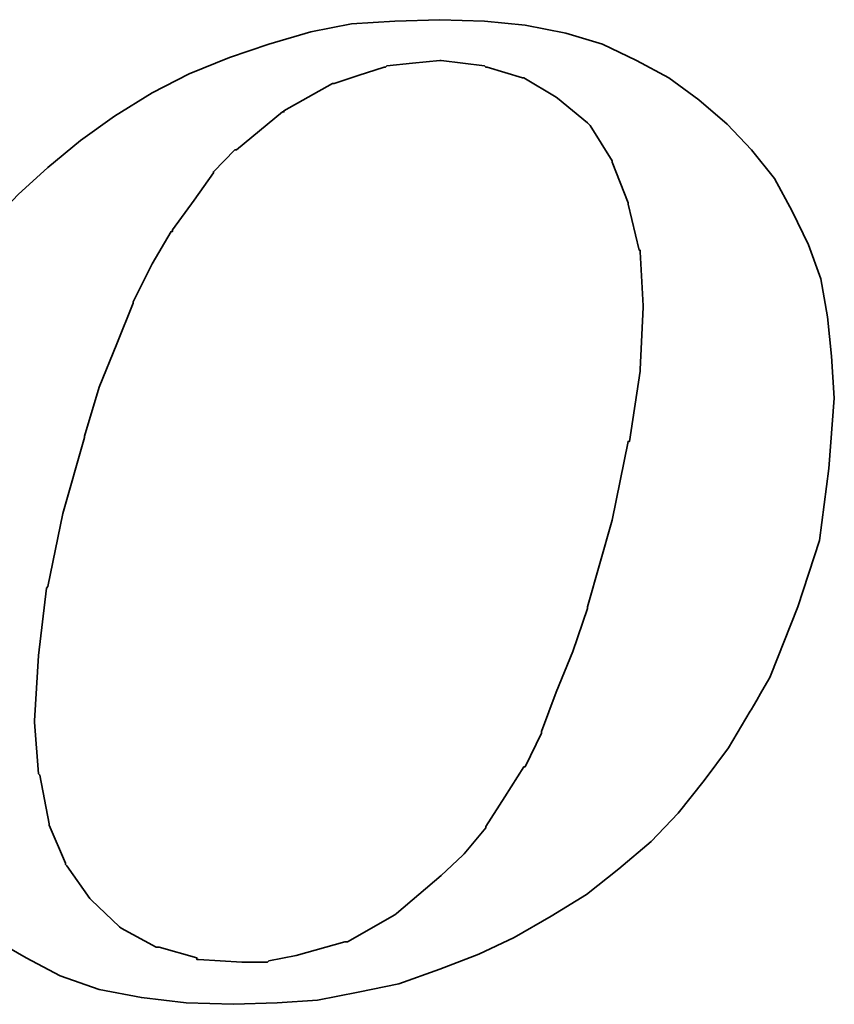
# Model space of a CAD drawing. Header units: millimetres. Extents: x 622 to 790, y 821 to 908.
# Tile 39 of 50: x 742.91 to 744.64, y 859.2 to 861.29. Entities that reach past the tile are written whole.
import ezdxf

# ---------------------------------------------------------------- set-up
doc = ezdxf.new("R2010")
doc.units = ezdxf.units.MM
doc.header["$LTSCALE"] = 0.1
doc.layers.add('layer 1', color=7, linetype='CONTINUOUS')

msp = doc.modelspace()

# ---------------------------------------------------------------- linework, layer by layer
at = {"layer": 'layer 1', "color": 1, "lineweight": 35}
for points, knots in [([(742.7368, 859.4431), (742.7368, 859.4431), (742.7884, 859.3885), (742.7884, 859.3885), (742.7884, 859.3885), (742.7884, 859.3885), (742.8517, 859.3366), (742.8517, 859.3366), (742.8517, 859.3366), (742.8517, 859.3366), (742.9207, 859.2967), (742.9207, 859.2967), (742.9207, 859.2967), (742.9207, 859.2967), (742.9927, 859.2589), (742.9927, 859.2589), (742.9927, 859.2589), (742.9927, 859.2589), (743.0761, 859.2301), (743.0761, 859.2301), (743.0761, 859.2301), (743.0761, 859.2301), (743.1655, 859.2127), (743.1655, 859.2127), (743.1655, 859.2127), (743.1655, 859.2127), (743.2606, 859.2013), (743.2606, 859.2013), (743.2606, 859.2013), (743.2606, 859.2013), (743.3611, 859.1983), (743.3611, 859.1983), (743.3611, 859.1983), (743.3611, 859.1983), (743.4535, 859.2013), (743.4535, 859.2013), (743.4535, 859.2013), (743.4535, 859.2013), (743.5396, 859.2073), (743.5396, 859.2073), (743.5396, 859.2073), (743.5396, 859.2073), (743.626, 859.2244), (743.626, 859.2244), (743.626, 859.2244), (743.626, 859.2244), (743.7124, 859.2415), (743.7124, 859.2415), (743.7124, 859.2415), (743.7124, 859.2415), (743.7988, 859.2733), (743.7988, 859.2733), (743.7988, 859.2733), (743.7988, 859.2733), (743.8822, 859.3051), (743.8822, 859.3051), (743.8822, 859.3051), (743.8822, 859.3051), (743.9572, 859.3399), (743.9572, 859.3399), (743.9572, 859.3399), (743.9572, 859.3399), (744.0352, 859.3855), (744.0352, 859.3855), (744.0352, 859.3855), (744.0352, 859.3855), (744.1102, 859.4317), (744.1102, 859.4317), (744.1102, 859.4317), (744.1102, 859.4317), (744.1792, 859.4863), (744.1792, 859.4863), (744.1792, 859.4863), (744.1792, 859.4863), (744.2479, 859.5439), (744.2479, 859.5439), (744.2479, 859.5439), (744.2479, 859.5439), (744.3055, 859.6042), (744.3055, 859.6042), (744.3055, 859.6042), (744.3055, 859.6042), (744.3604, 859.6735), (744.3604, 859.6735), (744.3604, 859.6735), (744.3604, 859.6735), (744.412, 859.7426), (744.412, 859.7426), (744.412, 859.7426), (744.412, 859.7426), (744.4582, 859.8206), (744.4582, 859.8206), (744.4582, 859.8206), (744.4582, 859.8206), (744.5014, 859.8956), (744.5014, 859.8956), (744.5014, 859.8956), (744.5014, 859.8956), (744.5593, 860.0422), (744.5593, 860.0422), (744.5593, 860.0422), (744.5593, 860.0422), (744.6052, 860.1829), (744.6052, 860.1829), (744.6052, 860.1829), (744.6052, 860.1829), (744.625, 860.3359), (744.625, 860.3359), (744.625, 860.3359), (744.625, 860.3359), (744.6367, 860.4853), (744.6367, 860.4853), (744.6367, 860.4853), (744.6367, 860.4853), (744.6307, 860.5747), (744.6307, 860.5747), (744.6307, 860.5747), (744.6307, 860.5747), (744.6223, 860.6581), (744.6223, 860.6581), (744.6223, 860.6581), (744.6223, 860.6581), (744.6082, 860.7385), (744.6082, 860.7385), (744.6082, 860.7385), (744.6082, 860.7385), (744.5818, 860.8105), (744.5818, 860.8105), (744.5818, 860.8105), (744.5818, 860.8105), (744.5473, 860.8825), (744.5473, 860.8825), (744.5473, 860.8825), (744.5473, 860.8825), (744.5098, 860.9518), (744.5098, 860.9518), (744.5098, 860.9518), (744.5098, 860.9518), (744.4612, 861.0121), (744.4612, 861.0121), (744.4612, 861.0121), (744.4612, 861.0121), (744.4093, 861.067), (744.4093, 861.067), (744.4093, 861.067), (744.4093, 861.067), (744.349, 861.1189), (744.349, 861.1189), (744.349, 861.1189), (744.349, 861.1189), (744.2854, 861.1651), (744.2854, 861.1651), (744.2854, 861.1651), (744.2854, 861.1651), (744.2164, 861.2023), (744.2164, 861.2023), (744.2164, 861.2023), (744.2164, 861.2023), (744.1444, 861.2368), (744.1444, 861.2368), (744.1444, 861.2368), (744.1444, 861.2368), (744.067, 861.2599), (744.067, 861.2599), (744.067, 861.2599), (744.067, 861.2599), (743.9803, 861.2773), (743.9803, 861.2773), (743.9803, 861.2773), (743.9803, 861.2773), (743.8939, 861.2857), (743.8939, 861.2857), (743.8939, 861.2857), (743.8939, 861.2857), (743.7988, 861.2887), (743.7988, 861.2887), (743.7988, 861.2887), (743.7988, 861.2887), (743.7037, 861.2857), (743.7037, 861.2857), (743.7037, 861.2857), (743.7037, 861.2857), (743.6119, 861.2797), (743.6119, 861.2797), (743.6119, 861.2797), (743.6119, 861.2797), (743.5252, 861.2629), (743.5252, 861.2629), (743.5252, 861.2629), (743.5252, 861.2629), (743.4361, 861.2368), (743.4361, 861.2368), (743.4361, 861.2368), (743.4361, 861.2368), (743.3527, 861.2083), (743.3527, 861.2083), (743.3527, 861.2083), (743.3527, 861.2083), (743.2666, 861.1735), (743.2666, 861.1735), (743.2666, 861.1735), (743.2666, 861.1735), (743.1886, 861.1333), (743.1886, 861.1333), (743.1886, 861.1333), (743.1886, 861.1333), (743.1082, 861.0841), (743.1082, 861.0841), (743.1082, 861.0841), (743.1082, 861.0841), (743.0362, 861.0325), (743.0362, 861.0325), (743.0362, 861.0325), (743.0362, 861.0325), (742.9669, 860.9749), (742.9669, 860.9749), (742.9669, 860.9749), (742.9669, 860.9749), (742.9036, 860.9173), (742.9036, 860.9173), (742.9036, 860.9173), (742.9036, 860.9173), (742.846, 860.8567), (742.846, 860.8567), (742.846, 860.8567), (742.846, 860.8567), (742.7914, 860.7877), (742.7914, 860.7877), (742.7914, 860.7877), (742.7914, 860.7877), (742.7422, 860.7244), (742.7422, 860.7244), (742.7422, 860.7244), (742.7422, 860.7244), (742.702, 860.6521), (742.702, 860.6521), (742.702, 860.6521), (742.702, 860.6521), (742.6678, 860.5807), (742.6678, 860.5807), (742.6678, 860.5807), (742.6678, 860.5807), (742.6042, 860.4307), (742.6042, 860.4307), (742.6042, 860.4307), (742.6042, 860.4307), (742.561, 860.2894), (742.561, 860.2894), (742.561, 860.2894), (742.561, 860.2894), (742.5382, 860.1517), (742.5382, 860.1517), (742.5382, 860.1517), (742.5382, 860.1517), (742.5268, 860.0191), (742.5268, 860.0191), (742.5268, 860.0191), (742.5268, 860.0191), (742.5322, 859.9387), (742.5322, 859.9387), (742.5322, 859.9387), (742.5322, 859.9387), (742.5412, 859.8607), (742.5412, 859.8607), (742.5412, 859.8607), (742.5412, 859.8607), (742.5436, 859.8607), (742.5436, 859.8607), (742.5436, 859.8607), (742.5436, 859.8607), (742.5556, 859.7803), (742.5556, 859.7803), (742.5556, 859.7803), (742.5556, 859.7803), (742.5814, 859.7081), (742.5814, 859.7081), (742.5814, 859.7081), (742.5814, 859.7081), (742.6102, 859.639), (742.6102, 859.639), (742.6102, 859.639), (742.6102, 859.639), (742.6444, 859.5697), (742.6444, 859.5697), (742.6444, 859.5697), (742.6444, 859.5697), (742.6876, 859.5067), (742.6876, 859.5067), (742.6876, 859.5067), (742.6876, 859.5067), (742.7368, 859.4431), (742.7368, 859.4431)], [0, 0, 0, 0, 0.013699, 0.013699, 0.013699, 0.013699, 0.027397, 0.027397, 0.027397, 0.027397, 0.041096, 0.041096, 0.041096, 0.041096, 0.054795, 0.054795, 0.054795, 0.054795, 0.068493, 0.068493, 0.068493, 0.068493, 0.082192, 0.082192, 0.082192, 0.082192, 0.09589, 0.09589, 0.09589, 0.09589, 0.109589, 0.109589, 0.109589, 0.109589, 0.123288, 0.123288, 0.123288, 0.123288, 0.136986, 0.136986, 0.136986, 0.136986, 0.150685, 0.150685, 0.150685, 0.150685, 0.164384, 0.164384, 0.164384, 0.164384, 0.178082, 0.178082, 0.178082, 0.178082, 0.191781, 0.191781, 0.191781, 0.191781, 0.205479, 0.205479, 0.205479, 0.205479, 0.219178, 0.219178, 0.219178, 0.219178, 0.232877, 0.232877, 0.232877, 0.232877, 0.246575, 0.246575, 0.246575, 0.246575, 0.260274, 0.260274, 0.260274, 0.260274, 0.273973, 0.273973, 0.273973, 0.273973, 0.287671, 0.287671, 0.287671, 0.287671, 0.30137, 0.30137, 0.30137, 0.30137, 0.315068, 0.315068, 0.315068, 0.315069, 0.328767, 0.328767, 0.328767, 0.328767, 0.342466, 0.342466, 0.342466, 0.342466, 0.356164, 0.356164, 0.356164, 0.356164, 0.369863, 0.369863, 0.369863, 0.369863, 0.383562, 0.383562, 0.383562, 0.383562, 0.39726, 0.39726, 0.39726, 0.39726, 0.410959, 0.410959, 0.410959, 0.410959, 0.424658, 0.424658, 0.424658, 0.424658, 0.438356, 0.438356, 0.438356, 0.438356, 0.452055, 0.452055, 0.452055, 0.452055, 0.465753, 0.465753, 0.465753, 0.465753, 0.479452, 0.479452, 0.479452, 0.479452, 0.493151, 0.493151, 0.493151, 0.493151, 0.506849, 0.506849, 0.506849, 0.506849, 0.520548, 0.520548, 0.520548, 0.520548, 0.534247, 0.534247, 0.534247, 0.534247, 0.547945, 0.547945, 0.547945, 0.547945, 0.561644, 0.561644, 0.561644, 0.561644, 0.575342, 0.575342, 0.575342, 0.575342, 0.589041, 0.589041, 0.589041, 0.589041, 0.60274, 0.60274, 0.60274, 0.60274, 0.616438, 0.616438, 0.616438, 0.616438, 0.630137, 0.630137, 0.630137, 0.630137, 0.643836, 0.643836, 0.643836, 0.643836, 0.657534, 0.657534, 0.657534, 0.657534, 0.671233, 0.671233, 0.671233, 0.671233, 0.684932, 0.684932, 0.684932, 0.684932, 0.69863, 0.69863, 0.69863, 0.69863, 0.712329, 0.712329, 0.712329, 0.712329, 0.726027, 0.726027, 0.726027, 0.726027, 0.739726, 0.739726, 0.739726, 0.739726, 0.753425, 0.753425, 0.753425, 0.753425, 0.767123, 0.767123, 0.767123, 0.767123, 0.780822, 0.780822, 0.780822, 0.780822, 0.794521, 0.794521, 0.794521, 0.794521, 0.808219, 0.808219, 0.808219, 0.808219, 0.821918, 0.821918, 0.821918, 0.821918, 0.835616, 0.835616, 0.835616, 0.835616, 0.849315, 0.849315, 0.849315, 0.849315, 0.863014, 0.863014, 0.863014, 0.863014, 0.876712, 0.876712, 0.876712, 0.876712, 0.890411, 0.890411, 0.890411, 0.890411, 0.90411, 0.90411, 0.90411, 0.90411, 0.917808, 0.917808, 0.917808, 0.917808, 0.931507, 0.931507, 0.931507, 0.931507, 0.945205, 0.945205, 0.945205, 0.945205, 0.958904, 0.958904, 0.958904, 0.958904, 0.972603, 0.972603, 0.972603, 0.972603, 0.986301, 0.986301, 0.986301, 0.986301, 1, 1, 1, 1]), ([(743.0446, 860.4049), (743.0446, 860.4049), (743.0761, 860.5087), (743.0761, 860.5087), (743.0761, 860.5087), (743.0761, 860.5087), (743.1136, 860.6008), (743.1136, 860.6008), (743.1136, 860.6008), (743.1136, 860.6008), (743.1481, 860.6869), (743.1481, 860.6869), (743.1481, 860.6869), (743.1481, 860.6869), (743.1481, 860.6899), (743.1481, 860.6899), (743.1481, 860.6899), (743.1481, 860.6899), (743.1886, 860.7703), (743.1886, 860.7703), (743.1886, 860.7703), (743.1886, 860.7703), (743.2288, 860.8393), (743.2288, 860.8393), (743.2288, 860.8393), (743.2288, 860.8393), (743.2318, 860.8393), (743.2318, 860.8393), (743.2318, 860.8393), (743.2318, 860.8393), (743.2318, 860.8423), (743.2318, 860.8423), (743.2318, 860.8423), (743.2318, 860.8423), (743.2777, 860.9056), (743.2777, 860.9056), (743.2777, 860.9056), (743.2777, 860.9056), (743.3182, 860.9635), (743.3182, 860.9635), (743.3182, 860.9635), (743.3182, 860.9635), (743.3182, 860.9659), (743.3182, 860.9659), (743.3182, 860.9659), (743.3182, 860.9659), (743.3641, 861.0121), (743.3641, 861.0121), (743.3641, 861.0121), (743.3641, 861.0121), (743.3671, 861.0121), (743.3671, 861.0121), (743.3671, 861.0121), (743.3671, 861.0121), (743.4652, 861.0931), (743.4652, 861.0931), (743.4652, 861.0931), (743.4652, 861.0931), (743.4682, 861.0931), (743.4682, 861.0931), (743.4682, 861.0931), (743.4682, 861.0931), (743.4682, 861.0955), (743.4682, 861.0955), (743.4682, 861.0955), (743.4682, 861.0955), (743.5714, 861.1531), (743.5714, 861.1531), (743.5714, 861.1531), (743.5714, 861.1531), (743.5747, 861.1531), (743.5747, 861.1531), (743.5747, 861.1531), (743.5747, 861.1531), (743.626, 861.1705), (743.626, 861.1705), (743.626, 861.1705), (743.626, 861.1705), (743.6812, 861.1879), (743.6812, 861.1879), (743.6812, 861.1879), (743.6812, 861.1879), (743.6836, 861.1879), (743.6836, 861.1879), (743.6836, 861.1879), (743.6836, 861.1879), (743.6866, 861.1909), (743.6866, 861.1909), (743.6866, 861.1909), (743.6866, 861.1909), (743.7412, 861.1963), (743.7412, 861.1963), (743.7412, 861.1963), (743.7412, 861.1963), (743.7988, 861.2023), (743.7988, 861.2023), (743.7988, 861.2023), (743.7988, 861.2023), (743.8018, 861.2023), (743.8018, 861.2023), (743.8018, 861.2023), (743.8018, 861.2023), (743.8939, 861.1909), (743.8939, 861.1909), (743.8939, 861.1909), (743.8939, 861.1909), (743.8966, 861.1879), (743.8966, 861.1879), (743.8966, 861.1879), (743.8966, 861.1879), (743.8996, 861.1879), (743.8996, 861.1879), (743.8996, 861.1879), (743.8996, 861.1879), (743.9743, 861.1651), (743.9743, 861.1651), (743.9743, 861.1651), (743.9743, 861.1651), (743.9773, 861.1651), (743.9773, 861.1651), (743.9773, 861.1651), (743.9773, 861.1651), (744.0463, 861.1243), (744.0463, 861.1243), (744.0463, 861.1243), (744.0463, 861.1243), (744.0493, 861.1219), (744.0493, 861.1219), (744.0493, 861.1219), (744.0493, 861.1219), (744.1126, 861.0697), (744.1126, 861.0697), (744.1126, 861.0697), (744.1126, 861.0697), (744.1156, 861.067), (744.1156, 861.067), (744.1156, 861.067), (744.1156, 861.067), (744.1186, 861.064), (744.1186, 861.064), (744.1186, 861.064), (744.1186, 861.064), (744.1648, 860.989), (744.1648, 860.989), (744.1648, 860.989), (744.1648, 860.989), (744.1648, 860.9863), (744.1648, 860.9863), (744.1648, 860.9863), (744.1648, 860.9863), (744.199, 860.8999), (744.199, 860.8999), (744.199, 860.8999), (744.199, 860.8999), (744.199, 860.8969), (744.199, 860.8969), (744.199, 860.8969), (744.199, 860.8969), (744.2224, 860.7994), (744.2224, 860.7994), (744.2224, 860.7994), (744.2224, 860.7994), (744.2248, 860.7994), (744.2248, 860.7994), (744.2248, 860.7994), (744.2248, 860.7994), (744.2248, 860.7961), (744.2248, 860.7961), (744.2248, 860.7961), (744.2248, 860.7961), (744.2308, 860.6809), (744.2308, 860.6809), (744.2308, 860.6809), (744.2308, 860.6809), (744.2308, 860.6782), (744.2308, 860.6782), (744.2308, 860.6782), (744.2308, 860.6782), (744.2248, 860.5459), (744.2248, 860.5459), (744.2248, 860.5459), (744.2248, 860.5459), (744.2248, 860.5429), (744.2248, 860.5429), (744.2248, 860.5429), (744.2248, 860.5429), (744.202, 860.3935), (744.202, 860.3935), (744.202, 860.3935), (744.202, 860.3935), (744.199, 860.3935), (744.199, 860.3935), (744.199, 860.3935), (744.199, 860.3935), (744.1648, 860.2262), (744.1648, 860.2262), (744.1648, 860.2262), (744.1648, 860.2262), (744.1126, 860.0422), (744.1126, 860.0422), (744.1126, 860.0422), (744.1126, 860.0422), (744.1126, 860.039), (744.1126, 860.039), (744.1126, 860.039), (744.1126, 860.039), (744.0814, 859.9471), (744.0814, 859.9471), (744.0814, 859.9471), (744.0814, 859.9471), (744.0463, 859.8607), (744.0463, 859.8607), (744.0463, 859.8607), (744.0463, 859.8607), (744.0148, 859.7773), (744.0148, 859.7773), (744.0148, 859.7773), (744.0148, 859.7773), (744.0148, 859.7743), (744.0148, 859.7743), (744.0148, 859.7743), (744.0148, 859.7743), (743.9803, 859.7024), (743.9803, 859.7024), (743.9803, 859.7024), (743.9803, 859.7024), (743.9773, 859.7024), (743.9773, 859.7024), (743.9773, 859.7024), (743.9773, 859.7024), (743.9374, 859.639), (743.9374, 859.639), (743.9374, 859.639), (743.9374, 859.639), (743.8966, 859.5757), (743.8966, 859.5757), (743.8966, 859.5757), (743.8966, 859.5757), (743.8966, 859.5727), (743.8966, 859.5727), (743.8966, 859.5727), (743.8966, 859.5727), (743.851, 859.5181), (743.851, 859.5181), (743.851, 859.5181), (743.851, 859.5181), (743.848, 859.5151), (743.848, 859.5151), (743.848, 859.5151), (743.848, 859.5151), (743.8018, 859.4719), (743.8018, 859.4719), (743.8018, 859.4719), (743.8018, 859.4719), (743.707, 859.3912), (743.707, 859.3912), (743.707, 859.3912), (743.707, 859.3912), (743.7037, 859.3885), (743.7037, 859.3885), (743.7037, 859.3885), (743.7037, 859.3885), (743.6032, 859.3309), (743.6032, 859.3309), (743.6032, 859.3309), (743.6032, 859.3309), (743.6002, 859.3309), (743.6002, 859.3309), (743.6002, 859.3309), (743.6002, 859.3309), (743.5975, 859.3309), (743.5975, 859.3309), (743.5975, 859.3309), (743.5975, 859.3309), (743.494, 859.3021), (743.494, 859.3021), (743.494, 859.3021), (743.494, 859.3021), (743.4361, 859.2904), (743.4361, 859.2904), (743.4361, 859.2904), (743.4361, 859.2904), (743.4331, 859.2877), (743.4331, 859.2877), (743.4331, 859.2877), (743.4331, 859.2877), (743.4304, 859.2877), (743.4304, 859.2877), (743.4304, 859.2877), (743.4304, 859.2877), (743.3785, 859.2877), (743.3785, 859.2877), (743.3785, 859.2877), (743.3785, 859.2877), (743.2864, 859.2934), (743.2864, 859.2934), (743.2864, 859.2934), (743.2864, 859.2934), (743.2834, 859.2934), (743.2834, 859.2934), (743.2834, 859.2934), (743.2834, 859.2934), (743.2834, 859.2967), (743.2834, 859.2967), (743.2834, 859.2967), (743.2834, 859.2967), (743.203, 859.3195), (743.203, 859.3195), (743.203, 859.3195), (743.203, 859.3195), (743.2, 859.3195), (743.2, 859.3195), (743.2, 859.3195), (743.2, 859.3195), (743.197, 859.3195), (743.197, 859.3195), (743.197, 859.3195), (743.197, 859.3195), (743.1223, 859.3597), (743.1223, 859.3597), (743.1223, 859.3597), (743.1223, 859.3597), (743.1193, 859.3627), (743.1193, 859.3627), (743.1193, 859.3627), (743.1193, 859.3627), (743.059, 859.4203), (743.059, 859.4203), (743.059, 859.4203), (743.059, 859.4203), (743.056, 859.4233), (743.056, 859.4233), (743.056, 859.4233), (743.056, 859.4233), (743.0074, 859.4923), (743.0074, 859.4923), (743.0074, 859.4923), (743.0074, 859.4923), (743.0044, 859.4953), (743.0044, 859.4953), (743.0044, 859.4953), (743.0044, 859.4953), (743.0044, 859.4977), (743.0044, 859.4977), (743.0044, 859.4977), (743.0044, 859.4977), (742.9696, 859.5787), (742.9696, 859.5787), (742.9696, 859.5787), (742.9696, 859.5787), (742.9696, 859.5817), (742.9696, 859.5817), (742.9696, 859.5817), (742.9696, 859.5817), (742.9498, 859.6849), (742.9498, 859.6849), (742.9498, 859.6849), (742.9498, 859.6849), (742.9468, 859.6879), (742.9468, 859.6879), (742.9468, 859.6879), (742.9468, 859.6879), (742.9384, 859.7971), (742.9384, 859.7971), (742.9384, 859.7971), (742.9384, 859.7971), (742.9384, 859.8001), (742.9384, 859.8001), (742.9384, 859.8001), (742.9384, 859.8001), (742.9468, 859.9387), (742.9468, 859.9387), (742.9468, 859.9387), (742.9468, 859.9387), (742.9639, 860.0821), (742.9639, 860.0821), (742.9639, 860.0821), (742.9639, 860.0821), (742.9669, 860.0851), (742.9669, 860.0851), (742.9669, 860.0851), (742.9669, 860.0851), (742.9987, 860.2405), (742.9987, 860.2405), (742.9987, 860.2405), (742.9987, 860.2405), (743.0446, 860.4019), (743.0446, 860.4019), (743.0446, 860.4019), (743.0446, 860.4019), (743.0446, 860.4049), (743.0446, 860.4049)], [0, 0, 0, 0, 0.010204, 0.010204, 0.010204, 0.010204, 0.020408, 0.020408, 0.020408, 0.020408, 0.030612, 0.030612, 0.030612, 0.030612, 0.040816, 0.040816, 0.040816, 0.040816, 0.05102, 0.05102, 0.05102, 0.05102, 0.061224, 0.061224, 0.061224, 0.061224, 0.071429, 0.071429, 0.071429, 0.071429, 0.081633, 0.081633, 0.081633, 0.081633, 0.091837, 0.091837, 0.091837, 0.091837, 0.102041, 0.102041, 0.102041, 0.102041, 0.112245, 0.112245, 0.112245, 0.112245, 0.122449, 0.122449, 0.122449, 0.122449, 0.132653, 0.132653, 0.132653, 0.132653, 0.142857, 0.142857, 0.142857, 0.142857, 0.153061, 0.153061, 0.153061, 0.153061, 0.163265, 0.163265, 0.163265, 0.163265, 0.173469, 0.173469, 0.173469, 0.173469, 0.183673, 0.183673, 0.183673, 0.183673, 0.193878, 0.193878, 0.193878, 0.193878, 0.204082, 0.204082, 0.204082, 0.204082, 0.214286, 0.214286, 0.214286, 0.214286, 0.22449, 0.22449, 0.22449, 0.22449, 0.234694, 0.234694, 0.234694, 0.234694, 0.244898, 0.244898, 0.244898, 0.244898, 0.255102, 0.255102, 0.255102, 0.255102, 0.265306, 0.265306, 0.265306, 0.265306, 0.27551, 0.27551, 0.27551, 0.27551, 0.285714, 0.285714, 0.285714, 0.285714, 0.295918, 0.295918, 0.295918, 0.295918, 0.306122, 0.306122, 0.306122, 0.306122, 0.316327, 0.316327, 0.316327, 0.316327, 0.326531, 0.326531, 0.326531, 0.326531, 0.336735, 0.336735, 0.336735, 0.336735, 0.346939, 0.346939, 0.346939, 0.346939, 0.357143, 0.357143, 0.357143, 0.357143, 0.367347, 0.367347, 0.367347, 0.367347, 0.377551, 0.377551, 0.377551, 0.377551, 0.387755, 0.387755, 0.387755, 0.387755, 0.397959, 0.397959, 0.397959, 0.397959, 0.408163, 0.408163, 0.408163, 0.408163, 0.418367, 0.418367, 0.418367, 0.418367, 0.428571, 0.428571, 0.428571, 0.428571, 0.438776, 0.438776, 0.438776, 0.438776, 0.44898, 0.44898, 0.44898, 0.44898, 0.459184, 0.459184, 0.459184, 0.459184, 0.469388, 0.469388, 0.469388, 0.469388, 0.479592, 0.479592, 0.479592, 0.479592, 0.489796, 0.489796, 0.489796, 0.489796, 0.5, 0.5, 0.5, 0.5, 0.510204, 0.510204, 0.510204, 0.510204, 0.520408, 0.520408, 0.520408, 0.520408, 0.530612, 0.530612, 0.530612, 0.530612, 0.540816, 0.540816, 0.540816, 0.540816, 0.55102, 0.55102, 0.55102, 0.55102, 0.561224, 0.561224, 0.561224, 0.561224, 0.571429, 0.571429, 0.571429, 0.571429, 0.581633, 0.581633, 0.581633, 0.581633, 0.591837, 0.591837, 0.591837, 0.591837, 0.602041, 0.602041, 0.602041, 0.602041, 0.612245, 0.612245, 0.612245, 0.612245, 0.622449, 0.622449, 0.622449, 0.622449, 0.632653, 0.632653, 0.632653, 0.632653, 0.642857, 0.642857, 0.642857, 0.642857, 0.653061, 0.653061, 0.653061, 0.653061, 0.663265, 0.663265, 0.663265, 0.663265, 0.673469, 0.673469, 0.673469, 0.673469, 0.683673, 0.683673, 0.683673, 0.683673, 0.693878, 0.693878, 0.693878, 0.693878, 0.704082, 0.704082, 0.704082, 0.704082, 0.714286, 0.714286, 0.714286, 0.714286, 0.72449, 0.72449, 0.72449, 0.72449, 0.734694, 0.734694, 0.734694, 0.734694, 0.744898, 0.744898, 0.744898, 0.744898, 0.755102, 0.755102, 0.755102, 0.755102, 0.765306, 0.765306, 0.765306, 0.765306, 0.77551, 0.77551, 0.77551, 0.77551, 0.785714, 0.785714, 0.785714, 0.785714, 0.795918, 0.795918, 0.795918, 0.795918, 0.806122, 0.806122, 0.806122, 0.806122, 0.816327, 0.816327, 0.816327, 0.816327, 0.826531, 0.826531, 0.826531, 0.826531, 0.836735, 0.836735, 0.836735, 0.836735, 0.846939, 0.846939, 0.846939, 0.846939, 0.857143, 0.857143, 0.857143, 0.857143, 0.867347, 0.867347, 0.867347, 0.867347, 0.877551, 0.877551, 0.877551, 0.877551, 0.887755, 0.887755, 0.887755, 0.887755, 0.897959, 0.897959, 0.897959, 0.897959, 0.908163, 0.908163, 0.908163, 0.908163, 0.918367, 0.918367, 0.918367, 0.918367, 0.928571, 0.928571, 0.928571, 0.928571, 0.938776, 0.938776, 0.938776, 0.938776, 0.94898, 0.94898, 0.94898, 0.94898, 0.959184, 0.959184, 0.959184, 0.959184, 0.969388, 0.969388, 0.969388, 0.969388, 0.979592, 0.979592, 0.979592, 0.979592, 0.989796, 0.989796, 0.989796, 0.989796, 1, 1, 1, 1])]:
    msp.add_open_spline(points, degree=3, knots=knots, dxfattribs=at)

doc.saveas('drawing.dxf')
